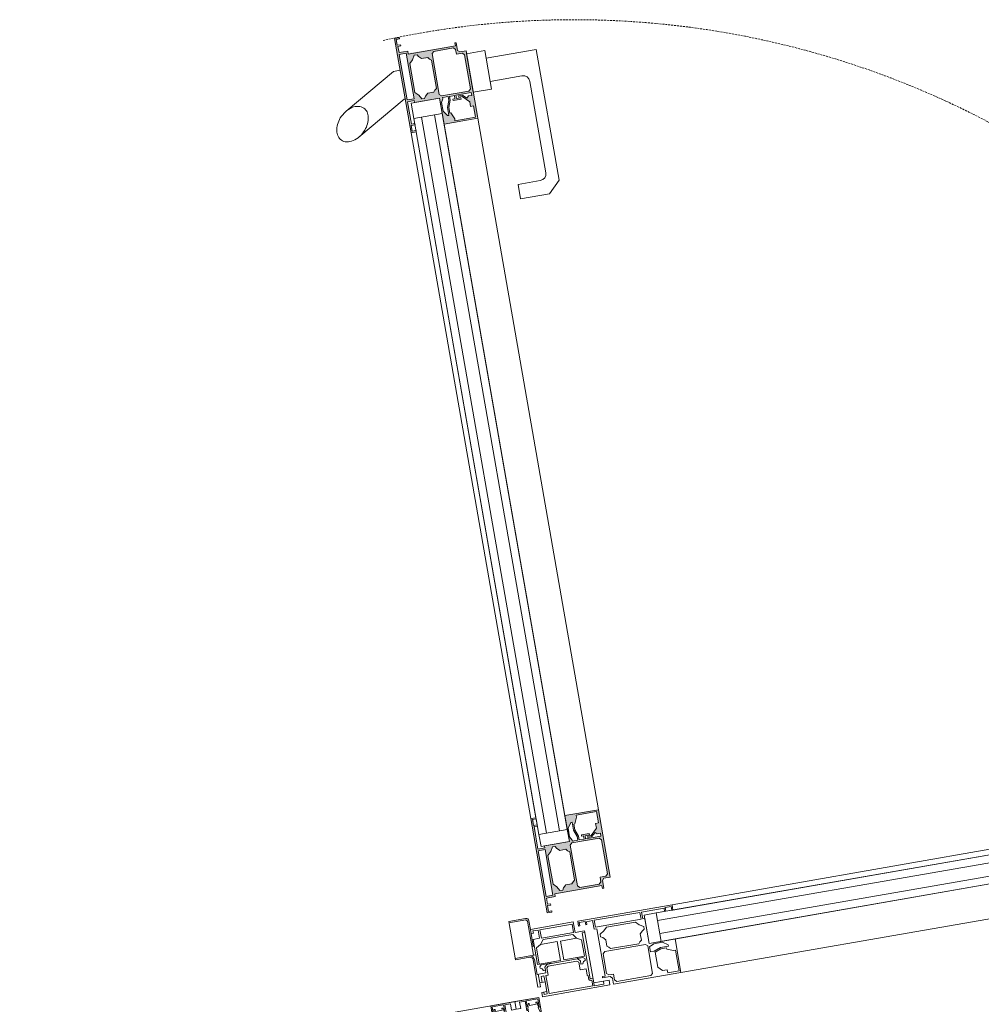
# Model space of a CAD drawing. Header units: millimetres. Extents: x -57162 to 485422, y -209335 to -9481.
# Tile 163 of 256: x 54526 to 55511, y -17879 to -16870. Entities that reach past the tile are written whole.
import ezdxf

# ---------------------------------------------------------------- set-up
doc = ezdxf.new("R2010")
doc.units = ezdxf.units.MM
doc.linetypes.add('-D1-02х01', pattern=[3, 2, -1])
for name, color, linetype, lineweight in [('Opening Swing', 7, '-D1-02х01', 5), ('Panel', 7, 'Continuous', 5), ('Импосты витража', 7, 'Continuous', 5), ('Панели витража', 7, 'Continuous', 5), ('Элементы узлов', 7, 'Continuous', 5)]:
    doc.layers.add(name, color=color, linetype=linetype, lineweight=lineweight)

# ---------------------------------------------------------------- blocks, each defined once
blk = doc.blocks.new('A_PAN_DOR_Структурные - EXT_3_Double_Витраж-6764100-50_AS_Plan_L01_1 корпус_Маркировочный - зависимый 1')
at = {"layer": 'Элементы узлов', "true_color": 0xebebeb}
h = blk.add_hatch(color=7, dxfattribs=at)
h.paths.add_polyline_path([(676.7, -83.8), (674.7, -84.9), (675.2, -85.1), (674.7, -98.8)])
h.paths.add_polyline_path([(676.7, -83.8), (674.7, -107.9), (675.8, -166.5), (676.7, -165.2), (676.7, -96.4)])
h.paths.add_polyline_path([(674.7, -149.8), (673.7, -181), (673.9, -181.8), (676.7, -181.8), (675.7, -165)])
h.paths.add_polyline_path([(674.7, -98.8), (665.7, -98.8), (665.7, -101.8), (616.5, -101.8), (615.2, -101.7), (615.2, -106.8), (613.2, -108.8), (606.7, -108.8), (606.7, -178.8), (641.7, -178.8), (641.7, -151.8), (667.7, -151.2), (667.7, -149.8), (674.7, -149.8), (674, -148), (667.7, -148), (667.7, -100.6), (674.7, -100.6)])
h.paths.add_polyline_path([(659.8, -104), (664.2, -110.2), (665.7, -111.8), (665.7, -141.7), (661.3, -146.8), (659.1, -149.5), (656.8, -149.2), (652.9, -144.6), (646.2, -144.2), (643.2, -141.4), (643.2, -112.1), (648.9, -108.8), (653.9, -107.8), (656.9, -104)])
h.paths.add_polyline_path([(639.4, -150), (633.3, -151.8), (638.9, -152.8), (638.8, -153.4), (640.6, -157.8), (640.6, -165.5), (635.5, -170.9), (632.9, -168.7), (630.2, -177.3), (608.9, -177.3), (609, -165.6), (612, -165.6), (612, -160.7), (618.4, -153.4), (617.5, -153.3), (614.2, -156.5), (610.9, -154.7), (608.9, -154.7), (608.9, -151.8), (633.5, -150.7)])
h.paths.add_polyline_path([(639.4, -103.6), (641.4, -106.1), (641.4, -148), (639.4, -150), (610.1, -149.2), (608.9, -148), (608.9, -112.6), (611.6, -110.6), (617, -109.4), (618.1, -104.5), (619.8, -103.6), (638.3, -103.6)])
h.paths.add_polyline_path([(632.8, -151.8), (631.4, -152.6), (632.3, -157.9), (634.1, -164.3), (634.3, -168.9), (635.5, -169.1), (634.6, -160.2), (632.8, -152.9)])
h.paths.add_polyline_path([(624.8, -155), (620.3, -155), (620.3, -156.5), (628.4, -156.5)])
h = blk.add_hatch(color=7, dxfattribs=at)
h.paths.add_polyline_path([(676.7, -894.8), (673.7, -895.6), (675.2, -896.1), (675.8, -909.6)])
h.paths.add_polyline_path([(676.7, -894.8), (674.6, -926.8), (667.7, -926.8), (667.5, -924.8), (641.7, -924.8), (641.7, -897.8), (606.7, -898.9), (606.7, -967.8), (614, -968.5), (615.2, -969.8), (615.2, -977.8), (616.5, -974.8), (665.7, -975.6), (666.1, -977.8), (674.7, -977.8), (674.7, -991.7), (674.7, -992.8), (676.7, -992.8), (676.7, -909.7)])
h.paths.add_polyline_path([(639.4, -926.6), (641.4, -928.6), (641.4, -971), (639.4, -973), (619, -973), (617, -970.1), (617, -966), (610.9, -966), (608.9, -964), (608.9, -928.6), (610.9, -926.6), (638.6, -926.6)])
h.paths.add_polyline_path([(630.2, -899.3), (631, -903.1), (633.5, -907.3), (637, -905.9), (640.6, -911), (639.8, -921.4), (639.6, -924), (638.3, -924.8), (636.8, -925.9), (636.7, -926.2), (615.7, -924.8), (608.9, -924.8), (609.4, -921.9), (612.7, -921.5), (614.9, -920.7), (618.5, -922.9), (618.8, -922.5), (612, -915.8), (611.3, -911), (608.9, -911), (608.9, -899.3), (616.8, -899.3)])
h.paths.add_polyline_path([(631.4, -924.8), (626.4, -924.8), (636.8, -926)])
h.paths.add_polyline_path([(635.5, -905.7), (634.1, -908.1), (634.1, -913.9), (631.4, -923), (631.4, -924.8), (632.8, -924.8), (632.9, -920.6), (635.5, -913.2), (635.5, -906.3)])
h.paths.add_polyline_path([(628.4, -920), (620.3, -921.1), (620.3, -921.5), (626.8, -920.7)])
h.paths.add_polyline_path([(674.7, -928.6), (674.7, -976), (667.7, -976), (667.7, -928.6), (674.4, -928.6)])
h.paths.add_polyline_path([(659.8, -927.1), (663.9, -933), (665.7, -934.9), (665.7, -964.8), (660.1, -972), (659.8, -972.6), (656.9, -972.6), (652.9, -967.8), (645.9, -966.9), (643.2, -964.5), (643.2, -935.2), (648.9, -931.9), (652.9, -931.9), (656.9, -927.1)])
at = {"layer": 'Opening Swing'}
blk.add_arc((649, -82), 911.8, 180, 272.4955, dxfattribs=at)
at = {"layer": 'Panel'}
for p, q in [((626, 0), (696, 0)), ((626, -5), (626, 0)), ((696, 0), (696, -4.5)), ((642, -5), (626, -5)), ((632, -2), (632, -5)), ((642, -2), (632, -2)), ((642, -5), (642, -2)), ((642, -59), (642, -5)), ((644.7, -9.8), (642, -9.8)), ((643.5, -2), (689, -2)), ((643.5, -8.1), (643.5, -2)), ((645.2, -8.1), (643.5, -8.1)), ((644.7, -9.8), (644.7, -57.5)), ((646.4, -9.3), (645.2, -8.1)), ((646.4, -13.2), (646.4, -9.3)), ((689, -2), (689, -20.8)), ((694, -2), (691, -2)), ((691, -4.5), (691, -2)), ((691, -4.5), (691, -14.5)), ((696, -4.5), (691, -4.5)), ((694, -4.5), (694, -2)), ((647.2, -14), (646.4, -13.2)), ((647.2, -20.5), (647.2, -14)), ((691, -14.5), (691, -20.7)), ((691, -14.5), (696.5, -14.5)), ((694, -14.5), (694, -20.7)), ((696.5, -10.5), (699, -10.5)), ((696.5, -14.5), (696.5, -10.5)), ((696.5, -14.5), (696.5, -23.5)), ((699, -10.5), (699, -39)), ((648.6, -28.2), (646.6, -29.1)), ((646.6, -29.1), (646.6, -30.6)), ((647.2, -20.5), (653.5, -20.5)), ((649.7, -26.2), (648.6, -28.2)), ((651.6, -26.2), (649.7, -26.2)), ((651.6, -29.4), (651.6, -26.2)), ((654.1, -31.9), (651.6, -29.4)), ((653.5, -28.4), (653.5, -20.5)), ((655.2, -30), (653.5, -28.4)), ((685.1, -30), (655.2, -30)), ((685.1, -30), (686.7, -28.4)), ((686.1, -31.9), (688.6, -29.4)), ((686.7, -20.8), (686.7, -28.4)), ((689, -20.8), (686.7, -20.8)), ((688.6, -23.5), (697.5, -23.5)), ((688.6, -26.2), (688.6, -23.5)), ((688.6, -26.2), (690.5, -26.2)), ((688.6, -29.4), (688.6, -26.2)), ((690.5, -26.2), (691.7, -28.2)), ((691, -20.7), (694, -20.7)), ((691.7, -28.2), (693.6, -29.1)), ((693.6, -29.1), (693.6, -30.6)), ((697.5, -23.5), (697.5, -39)), ((646.6, -30.6), (648.5, -32.5)), ((646.6, -33.4), (668, -33.4)), ((646.6, -50.6), (646.6, -33.4)), ((648.5, -32.5), (654.1, -32.5)), ((654.1, -31.9), (681.6, -31.9)), ((654.1, -33.4), (654.1, -31.9)), ((668, -33.4), (668, -53)), ((671.6, -33.3), (671.6, -53)), ((681.6, -33.3), (671.6, -33.3)), ((681.6, -31.9), (686.1, -31.9)), ((681.6, -31.9), (681.6, -33.3)), ((691.8, -32.5), (681.6, -32.5)), ((681.6, -33.3), (695.5, -33.3)), ((693.6, -30.6), (691.8, -32.5)), ((693.7, -33.3), (693.7, -50.5)), ((695.5, -43.5), (695.5, -33.3)), ((698.8, -42.2), (697.5, -39)), ((695.5, -59.5), (695.5, -43.5)), ((717, -43.5), (695.5, -43.5)), ((698, -79), (698, -43.5)), ((698.8, -42.2), (702, -43.5)), ((702, -42), (717, -42)), ((717, -42), (717, -82)), ((644.7, -57.5), (642, -57.5)), ((652, -59), (642, -59)), ((651.7, -53), (646.6, -50.6)), ((668, -53), (651.7, -53)), ((654.7, -57.5), (651.7, -53)), ((652, -70), (652, -59)), ((653.4, -59.2), (653.4, -68)), ((687, -59.2), (653.4, -59.2)), ((685.5, -57.5), (654.7, -57.5)), ((689, -53), (671.6, -53)), ((689, -53), (685.5, -57.5)), ((687, -68), (687, -59.2)), ((688.8, -59.5), (688.8, -68.1)), ((695.5, -59.5), (688.8, -59.5)), ((693.7, -50.5), (689, -53)), ((698, -52.6), (695.5, -52.6)), ((696.5, -70), (696.5, -52.6)), ((696.5, -70), (652, -70)), ((653.4, -68), (687, -68)), ((688.8, -68.1), (694.2, -68.1)), ((694.2, -65.7), (696.5, -65.7)), ((694.2, -68.1), (694.2, -65.7)), ((696.5, -79), (696.5, -70)), ((699.5, -80.5), (698, -79)), ((717, -80.5), (699.5, -80.5)), ((717, -82), (699.5, -82))]:
    blk.add_line(p, q, dxfattribs=at)
for centre in [(702, -39), (699.5, -79)]:
    blk.add_arc(centre, 3, 180, 270, dxfattribs=at)
at = {"layer": 'Элементы узлов', "color": 9, "true_color": 0xc8c8c8}
for p, q in [((552.2, 0), (-166.8, 0)), ((622.2, 0), (552.2, 0)), ((552.2, 0), (552.2, -35)), ((553.7, -23.5), (553.7, -2.2)), ((553.7, -2.2), (565.4, -2.2)), ((565.4, -2.2), (565.4, -5.3)), ((565.4, -5.3), (570.3, -5.3)), ((570.3, -5.3), (574.5, -9.6)), ((574.5, -9.6), (574.5, -25)), ((581, -4.2), (583, -2.2)), ((581, -32.7), (581, -4.2)), ((583, -2.2), (618.4, -2.2)), ((618.4, -2.2), (620.4, -4.2)), ((620.4, -4.2), (620.4, -10.3)), ((622.2, -6.5), (622.2, 0)), ((624.2, -8.5), (622.2, -6.5)), ((632.2, -8.5), (624.2, -8.5)), ((629.2, -59), (629.2, -9.8)), ((629.2, -9.8), (632.2, -9.8)), ((632.2, -9.8), (632.2, -8.5)), ((620.4, -10.3), (625.4, -10.3)), ((625.4, -10.3), (627.4, -12.3)), ((627.4, -12.3), (627.4, -32.7)), ((555.7, -23.5), (553.7, -23.5)), ((562.3, -26.2), (555.7, -23.5)), ((560.1, -30.2), (560.1, -28.8)), ((560.1, -28.8), (568.3, -28.8)), ((565.5, -33.9), (560.1, -30.2)), ((562.3, -27.4), (562.3, -26.2)), ((568.3, -27.4), (562.3, -27.4)), ((574.5, -25), (568.3, -27.4)), ((568.3, -28.8), (575.3, -26.2)), ((575.3, -26.2), (579.2, -26.2)), ((579.2, -26.2), (579.2, -31.9)), ((566.7, -35), (-177.8, -35)), ((-166.8, -35), (552.2, -35)), ((552.2, -35), (579.2, -35)), ((574.4, -33.9), (565.5, -33.9)), ((566.7, -43), (566.7, -35)), ((579.2, -35), (566.7, -35)), ((566.7, -35), (566.7, -64.5)), ((578.1, -31.9), (574.4, -33.9)), ((579.2, -31.9), (578.1, -31.9)), ((579.2, -64.5), (579.2, -35)), ((579.2, -35), (579.2, -61)), ((583, -34.7), (581, -32.7)), ((625.4, -34.7), (583, -34.7)), ((586.4, -39.8), (588.3, -38.4)), ((586.4, -46.2), (586.4, -39.8)), ((588.3, -38.4), (589.6, -36.5)), ((589.6, -36.5), (618.9, -36.5)), ((618.9, -36.5), (620.3, -38.4)), ((620.3, -38.4), (622.2, -39.8)), ((622.2, -39.8), (622.2, -46.2)), ((627.4, -32.7), (625.4, -34.7)), ((-177.8, -43), (566.7, -43)), ((581.5, -50.2), (583.6, -49)), ((581.5, -53.1), (581.5, -50.2)), ((583.6, -49), (586.4, -46.2)), ((622.2, -46.2), (625, -49)), ((625, -49), (627, -50.2)), ((627, -50.2), (627, -53.1)), ((566.7, -56.5), (-177.8, -56.5)), ((566.7, -64.5), (566.7, -56.5)), ((585.8, -55.6), (581.5, -53.1)), ((589.3, -59), (585.8, -55.6)), ((619.2, -59), (589.3, -59)), ((622.8, -55.6), (619.2, -59)), ((627, -53.1), (622.8, -55.6)), ((632.2, -59), (629.2, -59)), ((632.2, -68), (632.2, -59)), ((-177.8, -64.5), (566.7, -64.5)), ((549.2, -64.5), (-163.8, -64.5)), ((-163.8, -70), (549.2, -70)), ((550.5, -64.5), (549.2, -64.5)), ((549.2, -64.5), (549.2, -70)), ((549.2, -70), (647.2, -70)), ((566.7, -64.5), (550.5, -64.5)), ((550.5, -68.5), (550.5, -64.5)), ((556.5, -68.5), (550.5, -68.5)), ((557.9, -64.5), (556.5, -64.5)), ((556.5, -64.5), (556.5, -68.5)), ((557.9, -68), (557.9, -64.5)), ((581.2, -68), (557.9, -68)), ((566.7, -64.5), (579.2, -64.5)), ((579.2, -61), (581.2, -61)), ((581.2, -61), (581.2, -68)), ((583, -68), (583, -61)), ((583, -61), (630.4, -61)), ((630.4, -68), (583, -68)), ((630.4, -61), (630.4, -68)), ((638.6, -68), (632.2, -68)), ((639.9, -65), (638.6, -65)), ((638.6, -65), (638.6, -68)), ((639.9, -68.5), (639.9, -65)), ((645.9, -68.5), (639.9, -68.5)), ((647.2, -65), (645.9, -65)), ((645.9, -65), (645.9, -68.5)), ((647.2, -70), (647.2, -65))]:
    blk.add_line(p, q, dxfattribs=at)
at = {"layer": 'Элементы узлов'}
for p, q in [((671.7, -83.8), (671.7, -85.1)), ((676.7, -83.8), (671.7, -83.8)), ((671.7, -85.1), (675.2, -85.1)), ((675.2, -85.1), (675.2, -91.1)), ((676.7, -181.8), (676.7, -83.8)), ((616.5, -98.8), (615.2, -98.8)), ((615.2, -98.8), (615.2, -106.8)), ((616.5, -101.8), (616.5, -98.8)), ((674.7, -98.8), (665.7, -98.8)), ((665.7, -98.8), (665.7, -101.8)), ((667.7, -100.6), (674.7, -100.6)), ((667.7, -148), (667.7, -100.6)), ((675.2, -91.1), (671.7, -91.1)), ((671.7, -91.1), (671.7, -92.4)), ((671.7, -92.4), (674.7, -92.4)), ((674.7, -92.4), (674.7, -98.8)), ((674.7, -100.6), (674.7, -148)), ((613.2, -108.8), (606.7, -108.8)), ((606.7, -108.8), (606.7, -178.8)), ((608.9, -112.6), (610.9, -110.6)), ((610.9, -110.6), (617, -110.6)), ((615.2, -106.8), (613.2, -108.8)), ((665.7, -101.8), (616.5, -101.8)), ((617, -105.6), (619, -103.6)), ((617, -110.6), (617, -105.6)), ((619, -103.6), (639.4, -103.6)), ((639.4, -103.6), (641.4, -105.6)), ((641.4, -105.6), (641.4, -148)), ((643.2, -112.1), (645.1, -110.7)), ((645.1, -110.7), (646.5, -108.8)), ((646.5, -108.8), (652.9, -108.8)), ((652.9, -108.8), (655.7, -106)), ((655.7, -106), (656.9, -104)), ((656.9, -104), (659.8, -104)), ((659.8, -104), (662.3, -108.2)), ((662.3, -108.2), (665.7, -111.8)), ((608.9, -148), (608.9, -112.6)), ((643.2, -141.4), (643.2, -112.1)), ((665.7, -111.8), (665.7, -141.7)), ((610.9, -150), (608.9, -148)), ((639.4, -150), (610.9, -150)), ((641.4, -148), (639.4, -150)), ((645.1, -142.7), (643.2, -141.4)), ((646.5, -144.6), (645.1, -142.7)), ((652.9, -144.6), (646.5, -144.6)), ((655.7, -147.4), (652.9, -144.6)), ((656.9, -149.5), (655.7, -147.4)), ((659.8, -149.5), (656.9, -149.5)), ((662.3, -145.2), (659.8, -149.5)), ((665.7, -141.7), (662.3, -145.2)), ((674.7, -148), (667.7, -148)), ((667.7, -151.8), (667.7, -149.8)), ((667.7, -149.8), (674.7, -149.8)), ((674.7, -149.8), (674.7, -173.1)), ((608.9, -154.7), (608.9, -151.8)), ((608.9, -151.8), (624.8, -151.8)), ((612.3, -154.7), (608.9, -154.7)), ((612, -160.7), (618.8, -154)), ((612, -165.6), (612, -160.7)), ((614.2, -156.5), (612.3, -154.7)), ((618, -152.8), (614.2, -156.5)), ((622.2, -152.8), (618, -152.8)), ((618.8, -154), (622.2, -154)), ((624.8, -155), (620.3, -155)), ((620.3, -155), (620.3, -156.5)), ((620.3, -156.5), (628.4, -156.5)), ((622.2, -154), (622.2, -152.8)), ((624.8, -151.8), (624.8, -155)), ((626.4, -155), (626.4, -151.8)), ((626.4, -151.8), (631.4, -151.8)), ((628.4, -155), (626.4, -155)), ((628.4, -156.5), (628.4, -155)), ((631.4, -151.8), (631.4, -155.6)), ((631.4, -155.6), (634.1, -162.7)), ((632.8, -155.7), (632.8, -151.8)), ((632.8, -151.8), (638.6, -151.8)), ((635.5, -162.7), (632.8, -155.7)), ((638.6, -151.8), (638.6, -152.9)), ((638.6, -152.9), (640.6, -156.6)), ((640.6, -156.6), (640.6, -165.5)), ((671.2, -151.8), (641.7, -151.8)), ((641.7, -151.8), (641.7, -164.3)), ((641.7, -178.8), (641.7, -151.8)), ((641.7, -151.8), (667.7, -151.8)), ((671.2, -164.3), (671.2, -151.8)), ((608.9, -177.3), (608.9, -165.6)), ((608.9, -165.6), (612, -165.6)), ((632.9, -168.7), (630.2, -175.3)), ((634.1, -168.7), (632.9, -168.7)), ((634.1, -162.7), (634.1, -168.7)), ((635.5, -170.9), (635.5, -162.7)), ((636.9, -170.9), (635.5, -170.9)), ((640.6, -165.5), (636.9, -170.9)), ((649.7, -164.3), (641.7, -164.3)), ((641.7, -164.3), (641.7, -908.8)), ((641.7, -164.3), (671.2, -164.3)), ((649.7, -908.8), (649.7, -164.3)), ((671.2, -164.3), (663.2, -164.3)), ((663.2, -164.3), (663.2, -908.8)), ((671.2, -908.8), (671.2, -164.3)), ((671.2, -164.3), (671.2, -180.5)), ((606.7, -178.8), (606.7, -897.8)), ((606.7, -178.8), (641.7, -178.8)), ((630.2, -177.3), (608.9, -177.3)), ((630.2, -175.3), (630.2, -177.3)), ((641.7, -897.8), (641.7, -178.8)), ((674.7, -173.1), (671.2, -173.1)), ((671.2, -173.1), (671.2, -174.5)), ((671.2, -174.5), (675.2, -174.5)), ((675.2, -180.5), (671.2, -180.5)), ((671.2, -180.5), (671.2, -181.8)), ((675.2, -174.5), (675.2, -180.5)), ((671.2, -181.8), (671.2, -894.8)), ((671.2, -181.8), (676.7, -181.8)), ((676.7, -894.8), (676.7, -181.8)), ((547.7, -808.8), (535.7, -820.8)), ((577.7, -808.8), (547.7, -808.8)), ((577.7, -823.8), (577.7, -808.8)), ((535.7, -820.8), (535.7, -956.8)), ((554.7, -823.8), (577.7, -823.8)), ((547.7, -925.8), (547.7, -830.8)), ((671.2, -894.8), (671.2, -908.8)), ((676.7, -894.8), (671.2, -894.8)), ((671.2, -894.8), (671.2, -896.1)), ((671.2, -896.1), (675.2, -896.1)), ((675.2, -896.1), (675.2, -902.1)), ((676.7, -992.8), (676.7, -894.8)), ((641.7, -897.8), (606.7, -897.8)), ((606.7, -897.8), (606.7, -967.8)), ((608.9, -911), (608.9, -899.3)), ((608.9, -899.3), (630.2, -899.3)), ((630.2, -899.3), (630.2, -901.2)), ((630.2, -901.2), (632.9, -907.8)), ((635.5, -913.9), (635.5, -905.7)), ((635.5, -905.7), (636.9, -905.7)), ((636.9, -905.7), (640.6, -911)), ((641.7, -924.8), (641.7, -897.8)), ((675.2, -902.1), (671.2, -902.1)), ((671.2, -902.1), (671.2, -903.4)), ((671.2, -903.4), (674.7, -903.4)), ((674.7, -903.4), (674.7, -926.8)), ((730.1, -899.6), (677.7, -929.8)), ((612, -911), (608.9, -911)), ((612, -915.8), (612, -911)), ((618.8, -922.5), (612, -915.8)), ((634.1, -913.8), (631.4, -920.9)), ((632.8, -920.9), (635.5, -913.9)), ((632.9, -907.8), (634.1, -907.8)), ((634.1, -907.8), (634.1, -913.8)), ((640.6, -911), (640.6, -920)), ((671.2, -908.8), (641.7, -908.8)), ((641.7, -908.8), (641.7, -924.8)), ((641.7, -908.8), (649.7, -908.8)), ((663.2, -908.8), (671.2, -908.8)), ((671.2, -924.8), (671.2, -908.8)), ((606.7, -924.8), (587.7, -924.8)), ((587.7, -924.8), (587.7, -932.8)), ((606.7, -964.8), (606.7, -924.8)), ((608.9, -924.8), (608.9, -921.9)), ((608.9, -921.9), (612.3, -921.9)), ((624.8, -924.8), (608.9, -924.8)), ((608.9, -928.6), (610.9, -926.6)), ((610.9, -926.6), (639.4, -926.6)), ((612.3, -921.9), (614.2, -920)), ((614.2, -920), (618, -923.8)), ((618, -923.8), (622.2, -923.8)), ((622.2, -922.5), (618.8, -922.5)), ((628.4, -920), (620.3, -920)), ((620.3, -920), (620.3, -921.5)), ((620.3, -921.5), (624.8, -921.5)), ((622.2, -923.8), (622.2, -922.5)), ((624.8, -921.5), (624.8, -924.8)), ((626.4, -924.8), (626.4, -921.5)), ((626.4, -921.5), (628.4, -921.5)), ((631.4, -924.8), (626.4, -924.8)), ((628.4, -921.5), (628.4, -920)), ((631.4, -920.9), (631.4, -924.8)), ((632.8, -924.8), (632.8, -920.9)), ((638.6, -924.8), (632.8, -924.8)), ((640.6, -920), (638.6, -923.6)), ((638.6, -923.6), (638.6, -924.8)), ((639.4, -926.6), (641.4, -928.6)), ((641.7, -924.8), (671.2, -924.8)), ((667.7, -924.8), (641.7, -924.8)), ((655.7, -929.1), (656.9, -927.1)), ((656.9, -927.1), (659.8, -927.1)), ((659.8, -927.1), (662.3, -931.3)), ((667.7, -926.8), (667.7, -924.8)), ((674.7, -926.8), (667.7, -926.8)), ((587.7, -932.8), (554.7, -932.8)), ((587.7, -932.8), (587.7, -956.8)), ((608.9, -964), (608.9, -928.6)), ((641.4, -928.6), (641.4, -971)), ((643.2, -935.2), (645.1, -933.8)), ((643.2, -964.5), (643.2, -935.2)), ((645.1, -933.8), (646.5, -931.9)), ((646.5, -931.9), (652.9, -931.9)), ((652.9, -931.9), (655.7, -929.1)), ((662.3, -931.3), (665.7, -934.9)), ((665.7, -934.9), (665.7, -964.8)), ((667.7, -976), (667.7, -928.6)), ((667.7, -928.6), (674.7, -928.6)), ((674.7, -928.6), (674.7, -976)), ((677.7, -929.8), (676.7, -929.8)), ((683.7, -959.8), (738.3, -928.2)), ((535.7, -956.8), (587.7, -956.8)), ((587.7, -956.8), (587.7, -964.8)), ((587.7, -964.8), (606.7, -964.8)), ((606.7, -967.8), (613.2, -967.8)), ((610.9, -966), (608.9, -964)), ((617, -966), (610.9, -966)), ((613.2, -967.8), (615.2, -969.8)), ((617, -971), (617, -966)), ((645.1, -965.8), (643.2, -964.5)), ((646.5, -967.8), (645.1, -965.8)), ((652.9, -967.8), (646.5, -967.8)), ((655.7, -970.6), (652.9, -967.8)), ((665.7, -964.8), (662.3, -968.3)), ((676.7, -959.8), (683.7, -959.8)), ((615.2, -969.8), (615.2, -977.8)), ((615.2, -977.8), (616.5, -977.8)), ((616.5, -977.8), (616.5, -974.8)), ((616.5, -974.8), (665.7, -974.8)), ((619, -973), (617, -971)), ((639.4, -973), (619, -973)), ((641.4, -971), (639.4, -973)), ((656.9, -972.6), (655.7, -970.6)), ((659.8, -972.6), (656.9, -972.6)), ((662.3, -968.3), (659.8, -972.6)), ((665.7, -974.8), (665.7, -977.8)), ((665.7, -977.8), (674.7, -977.8)), ((674.7, -976), (667.7, -976)), ((674.7, -977.8), (674.7, -984.2)), ((674.7, -984.2), (671.7, -984.2)), ((671.7, -984.2), (671.7, -985.5)), ((671.7, -985.5), (675.2, -985.5)), ((675.2, -985.5), (675.2, -991.5)), ((675.2, -991.5), (671.7, -991.5)), ((671.7, -991.5), (671.7, -992.8)), ((671.7, -992.8), (676.7, -992.8))]:
    blk.add_line(p, q, dxfattribs=at)
for centre, start, end in [((554.7, -830.8), 90, 180), ((554.7, -925.8), 180, 270)]:
    blk.add_arc(centre, 7, start, end, dxfattribs=at)
for points in [[(748.3, -899.7), (746.9, -898.3), (743.4, -896.5), (736.4, -896.6), (729.1, -899.7), (722.9, -905.1), (718.7, -911.5), (716.7, -917.9), (717.1, -923.8), (718.8, -926.8), (720.1, -928)], [(720.1, -928), (721.5, -929.4), (725, -931.3), (732, -931.2), (739.3, -928), (745.5, -922.7), (749.7, -916.3), (751.7, -909.9), (751.3, -904), (749.6, -901), (748.3, -899.7)]]:
    blk.add_open_spline(points, degree=3, knots=[0, 0, 0, 0, 0.133333, 0.266667, 0.4, 0.533333, 0.65, 0.766667, 0.883333, 1, 1, 1, 1], dxfattribs=at)
blk = doc.blocks.new('Rectangular Mullion - R_StandardFrame_50Wx250H-6750226-50_AS_Plan_L01_1 корпус_Маркировочный - зависимый 1')
at = {"layer": 'Импосты витража'}
for p, q in [((16747.6, 108515.8), (16215.8, 108423)), ((16215.8, 108423), (16747.6, 108515.8)), ((16747.6, 108515.8), (16790.5, 108269.5)), ((16790.5, 108269.5), (16747.6, 108515.8)), ((16258.7, 108176.7), (16790.5, 108269.5)), ((16258.7, 108176.7), (16790.5, 108269.5))]:
    blk.add_line(p, q, dxfattribs=at)
blk = doc.blocks.new('Rectangular Mullion - 50Wx250H-2623690-50_AS_Plan_L01_1 корпус_Маркировочный - зависимый 1')
at = {"layer": 'Элементы узлов'}
for p, q in [((-25, 65.2), (-25, 250)), ((-25, 250), (0, 250)), ((25, 250), (0, 250)), ((25, 65.2), (25, 250)), ((-23, 237.3), (0, 237.3)), ((-23, 237.3), (-23, 73.6)), ((-14.9, 84), (-14.9, 237.3)), ((23, 237.3), (0, 237.3)), ((14.9, 84), (14.9, 237.3)), ((23, 237.3), (23, 73.6)), ((0, 84), (-23, 84)), ((0, 84), (23, 84)), ((-0.5, 73.6), (-23, 73.6)), ((-14, 71.3), (-14, 65.2)), ((-10, 71.3), (-14, 71.3)), ((-10, 53), (-10, 71.3)), ((0.5, 73.6), (23, 73.6)), ((10, 71.3), (14, 71.3)), ((10, 53), (10, 71.3)), ((14, 71.3), (14, 65.2)), ((-14, 65.2), (-25, 65.2)), ((-7, 65.2), (-5.9, 67.3)), ((-7, 65.2), (-7, 54.7)), ((-4.1, 67.3), (-5.9, 67.3)), ((-4.1, 67.3), (-2.9, 65.1)), ((-2.9, 65.1), (-2.9, 54.6)), ((4.1, 67.3), (2.9, 65.1)), ((2.9, 65.1), (2.9, 54.6)), ((4.1, 67.3), (5.9, 67.3)), ((7, 65.2), (5.9, 67.3)), ((7, 65.2), (7, 54.7)), ((14, 65.2), (25, 65.2)), ((-8.7, 53), (-10, 53)), ((-10, 53), (-10, 17)), ((-8.7, 53), (-7, 54.7)), ((-1.3, 53), (-2.9, 54.6)), ((0, 53), (-1.3, 53)), ((0, 53), (1.3, 53)), ((1.3, 53), (2.9, 54.6)), ((8.7, 53), (7, 54.7)), ((8.7, 53), (10, 53)), ((10, 53), (10, 17)), ((-8.5, 23), (-1.5, 30)), ((-8.5, 18.5), (-8.5, 23)), ((-1.5, 30), (0, 30)), ((1.5, 30), (0, 30)), ((8.5, 23), (1.5, 30)), ((8.5, 18.5), (8.5, 23)), ((-23.8, 14.6), (-25, 14.2)), ((-25, 0), (-25, 14.2)), ((-22.3, 17), (-23.8, 17)), ((-23.8, 17), (-23.8, 14.6)), ((-22.5, 10.6), (-23.8, 14.6)), ((-22.5, 10.6), (-23.7, 9.9)), ((-23.2, 10.2), (-22.5, 8)), ((-22.3, 17), (-22.3, 16)), ((-22.3, 16), (-21.3, 16)), ((-19, 17.6), (-21.3, 16)), ((-18.4, 16.6), (-19, 17.6)), ((-7.4, 16.6), (-18.4, 16.6)), ((-12.7, 7.6), (-11.3, 11.4)), ((-12.2, 9), (-12.2, 14.8)), ((-12.2, 14.8), (0, 14.8)), ((-10.5, 11.2), (-11.3, 11.4)), ((-10.5, 1.5), (-10.5, 11.2)), ((-10, 17), (-7.5, 17)), ((-7.5, 18.5), (-8.5, 18.5)), ((-7.5, 17), (-7.5, 18.5)), ((-7.4, 18), (-7.4, 16.6)), ((-2.6, 18), (-7.4, 18)), ((-2.6, 18), (-2.6, 16.8)), ((-2.6, 16.8), (0, 16.8)), ((2.6, 16.8), (0, 16.8)), ((0, 14.8), (0, 16.8)), ((0, 14.8), (0, 16.8)), ((12.2, 14.8), (0, 14.8)), ((2.6, 18), (2.6, 16.8)), ((2.6, 18), (7.4, 18)), ((7.4, 18), (7.4, 16.6)), ((7.4, 16.6), (18.4, 16.6)), ((7.5, 18.5), (8.5, 18.5)), ((7.5, 17), (7.5, 18.5)), ((10, 17), (7.5, 17)), ((10.5, 11.2), (11.3, 11.4)), ((10.5, 1.5), (10.5, 11.2)), ((12.7, 7.6), (11.3, 11.4)), ((12.2, 9), (12.2, 14.8)), ((18.4, 16.6), (19, 17.6)), ((19, 17.6), (21.3, 16)), ((22.3, 16), (21.3, 16)), ((22.3, 17), (22.3, 16)), ((22.3, 17), (23.8, 17)), ((22.5, 10.6), (23.8, 14.6)), ((22.5, 10.6), (23.7, 9.9)), ((23.2, 10.2), (22.5, 8)), ((23.8, 17), (23.8, 14.6)), ((23.8, 14.6), (25, 14.2)), ((25, 0), (25, 14.2)), ((-23.7, 1.3), (-23.7, 9.9)), ((-23.7, 1.3), (-11.8, 1.3)), ((-22.5, 8), (-22.5, 4.5)), ((-21.3, 4.5), (-22.5, 4.5)), ((-21.3, 4.5), (-21.3, 6.5)), ((-21.3, 6.5), (-14.2, 6.5)), ((-14.2, 6.5), (-14.2, 4.5)), ((-13.2, 4.5), (-14.2, 4.5)), ((-13.2, 4.5), (-12.2, 7.2)), ((-12.7, 7.6), (-11.8, 6.9)), ((-11.8, 1.3), (-11.8, 6.9)), ((-4.8, 1.5), (-10.5, 1.5)), ((0, 8), (-4.8, 8)), ((-4.8, 1.5), (-4.8, 8)), ((0, 0), (0, 8)), ((0, 8), (4.8, 8)), ((0, 0), (0, 8)), ((4.8, 1.5), (4.8, 8)), ((4.8, 1.5), (10.5, 1.5)), ((12.7, 7.6), (11.8, 6.9)), ((11.8, 1.3), (11.8, 6.9)), ((23.7, 1.3), (11.8, 1.3)), ((13.2, 4.5), (12.2, 7.2)), ((13.2, 4.5), (14.2, 4.5)), ((21.3, 6.5), (14.2, 6.5)), ((14.2, 6.5), (14.2, 4.5)), ((21.3, 4.5), (21.3, 6.5)), ((21.3, 4.5), (22.5, 4.5)), ((22.5, 8), (22.5, 4.5)), ((23.7, 1.3), (23.7, 9.9)), ((-25, 0), (0, 0)), ((25, 0), (0, 0))]:
    blk.add_line(p, q, dxfattribs=at)
for centre, start, end in [((-0.5, 73.1), 360, 90), ((0.5, 73.1), 90, 180)]:
    blk.add_arc(centre, 0.5, start, end, dxfattribs=at)
blk = doc.blocks.new('Rectangular Mullion - R_StandardFrame_50Wx250H-4692515-50_AS_Plan_L01_1 корпус_Маркировочный - зависимый 1')
at = {"layer": 'Импосты витража', "lineweight": 9}
for p, q in [((-25, -250), (-25, 0)), ((-25, 0), (25, 0)), ((25, 0), (25, -250)), ((25, -250), (-25, -250))]:
    blk.add_line(p, q, dxfattribs=at)

msp = doc.modelspace()

# ---------------------------------------------------------------- block references
at = {"layer": 'Импосты витража', "lineweight": 5}
msp.add_blockref('Rectangular Mullion - R_StandardFrame_50Wx250H-6750226-50_AS_Plan_L01_1 корпус_Маркировочный - зависимый 1', (38310.4, -126387.5), dxfattribs=at)
at = {"layer": 'Импосты витража', "lineweight": 5, "rotation": 189.8993036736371}
msp.add_blockref('Rectangular Mullion - 50Wx250H-2623690-50_AS_Plan_L01_1 корпус_Маркировочный - зависимый 1', (55033.3, -17875.9), dxfattribs=at)
at = {"layer": 'Импосты витража', "lineweight": 5, "extrusion": (0, 0, -1), "rotation": 350.1006963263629}
msp.add_blockref('Rectangular Mullion - R_StandardFrame_50Wx250H-4692515-50_AS_Plan_L01_1 корпус_Маркировочный - зависимый 1', (-55033.3, -17875.9), dxfattribs=at)
at = {"layer": 'Панели витража', "lineweight": 5, "rotation": 189.8993036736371}
msp.add_blockref('A_PAN_DOR_Структурные - EXT_3_Double_Витраж-6764100-50_AS_Plan_L01_1 корпус_Маркировочный - зависимый 1', (55747.5, -17751.3), dxfattribs=at)

doc.saveas('drawing.dxf')
